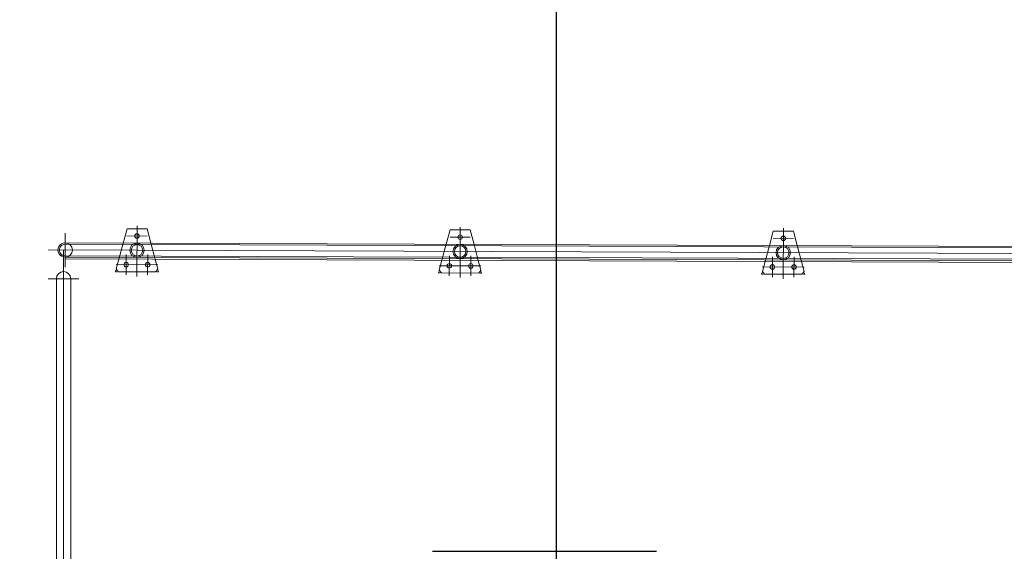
# Model space of a CAD drawing. Extents: x -89225 to 110569, y 13360 to 87647.
# Tile 68 of 256: x 5279 to 8707, y 64764 to 66616. Entities that reach past the tile are written whole.
import ezdxf

# ---------------------------------------------------------------- set-up
doc = ezdxf.new("R2010")
doc.units = 0
doc.layers.add('4', color=4, linetype='Continuous', lineweight=25)
doc.layers.add('Beluchtingstank', color=253, linetype='Continuous')
doc.layers.add('Iv-Lines 035', color=4, linetype='Continuous')

# ---------------------------------------------------------------- blocks, each defined once
blk = doc.blocks.new('BAZ Landox')
blk.add_line((1100625.1, -893950.2), (1101405.1, -893950.2))

msp = doc.modelspace()

# ---------------------------------------------------------------- linework, layer by layer
at = {"layer": '4', "ltscale": 0.5}
msp.add_line((7148.2, 54909.4), (7148.2, 84803.7), dxfattribs=at)
at = {"layer": 'Beluchtingstank', "lineweight": 9, "ltscale": 0.01}
for p, q in [((5652.6, 65887.5), (5639.1, 65837.5)), ((5722.6, 65887.2), (5652.6, 65887.5)), ((5687.6, 65897.6), (5687, 65721.5)), ((5722.6, 65887.2), (5735.7, 65837.2)), ((6777.6, 65883.4), (6764.1, 65833.5)), ((6847.6, 65883.2), (6777.6, 65883.4)), ((6812.6, 65893.5), (6812, 65717.4)), ((6847.6, 65883.2), (6860.7, 65833.1)), ((7937.6, 65889.5), (7937, 65713.4)), ((5437.5, 65872.6), (5437.1, 65753.9)), ((5722.8, 65862.2), (5652.3, 65862.5)), ((6847.7, 65858.2), (6777.2, 65858.4)), ((7902.6, 65879.3), (7889.1, 65829.4)), ((7972.7, 65854.1), (7902.2, 65854.3)), ((7972.6, 65879.1), (7902.6, 65879.3)), ((7972.6, 65879.1), (7985.7, 65829)), ((5437.4, 65838.3), (10437.4, 65820.2)), ((5437.4, 65833.3), (10437.4, 65815.2)), ((5639.1, 65837.5), (5623.9, 65781.6)), ((5735.7, 65837.2), (5750.5, 65781.1)), ((6764.1, 65833.5), (6748.9, 65777.5)), ((6860.7, 65833.1), (6875.5, 65777.1)), ((7889.1, 65829.4), (7873.9, 65773.4)), ((7985.7, 65829), (8000.5, 65773)), ((10496.7, 65795), (5377.9, 65813.5)), ((5431.7, 62744.2), (5431.7, 65813.3)), ((5437.2, 65788.3), (10437.2, 65770.2)), ((5437.2, 65788.3), (5437.2, 65782.3)), ((5437.2, 65782.3), (10437.2, 65764.2)), ((5437.3, 65793.3), (10437.2, 65775.2)), ((5623.9, 65781.6), (5614.7, 65747.3)), ((5649.8, 65797.7), (5649.5, 65727.2)), ((5724.8, 65797.5), (5724.5, 65727)), ((5750.5, 65781.1), (5759.5, 65746.8)), ((6774.8, 65793.7), (6774.5, 65723.2)), ((6849.8, 65793.4), (6849.5, 65722.9)), ((7899.8, 65789.6), (7899.5, 65719.1)), ((7974.8, 65789.3), (7974.5, 65718.8)), ((5759.9, 65762.1), (5614.4, 65762.6)), ((5614.7, 65747.3), (5622.1, 65737.6)), ((5759.5, 65746.8), (5752.1, 65737.1)), ((6884.9, 65758), (6739.4, 65758.5)), ((6748.9, 65777.5), (6739.7, 65743.2)), ((6875.5, 65777.1), (6884.5, 65742.7)), ((8009.9, 65753.9), (7864.4, 65754.5)), ((7873.9, 65773.4), (7864.6, 65739.1)), ((8000.5, 65773), (8009.5, 65738.6)), ((5378.3, 65713.2), (5485.2, 65713.2)), ((5406.7, 62813.2), (5406.7, 65713.2)), ((5456.7, 62813.2), (5456.7, 65713.2)), ((5613.5, 65743), (5612.1, 65737.6)), ((5617.6, 65737.6), (5612.1, 65737.6)), ((5752.1, 65737.1), (5622.1, 65737.6)), ((5762.1, 65737.1), (5756.5, 65737.1)), ((5760.6, 65742.4), (5762.1, 65737.1)), ((6738.5, 65738.9), (6737, 65733.6)), ((6742.6, 65733.5), (6737, 65733.6)), ((6739.7, 65743.2), (6747, 65733.5)), ((6877, 65733), (6747, 65733.5)), ((6884.5, 65742.7), (6877, 65733)), ((6887, 65733), (6881.5, 65733)), ((6885.6, 65738.4), (6887, 65733)), ((7863.5, 65734.8), (7862, 65729.5)), ((7867.6, 65729.5), (7862, 65729.5)), ((7864.6, 65739.1), (7872, 65729.4)), ((8002, 65729), (7872, 65729.4)), ((8009.5, 65738.6), (8002, 65729)), ((8012, 65728.9), (8006.5, 65729)), ((8010.6, 65734.3), (8012, 65728.9))]:
    msp.add_line(p, q, dxfattribs=at)
for centre, radius in [((5687.5, 65862.4), 8), ((6812.5, 65858.3), 8), ((7937.5, 65854.2), 8), ((5687.3, 65812.4), 25), ((5687.3, 65812.4), 20), ((6812.3, 65808.3), 25), ((6812.3, 65808.3), 20), ((7937.3, 65804.2), 25), ((7937.3, 65804.2), 20), ((5649.6, 65762.5), 8), ((5724.6, 65762.2), 8), ((6774.6, 65758.4), 8), ((6849.6, 65758.1), 8), ((7899.6, 65754.3), 8), ((7974.6, 65754.1), 8)]:
    msp.add_circle(centre, radius, dxfattribs=at)
for centre, radius, start, end in [((8275.9, 64263.1), 6774.8, 109.79902, 270), ((8275.9, 64263.5), 6574.8, 108.57865, 270), ((8275.9, 64263.1), 6475.2, 107.94251, 270), ((5437.3, 65813.3), 25, 89.7927, 269.7927), ((5437.3, 65813.3), 20, 89.7927, 269.7927), ((5437.3, 65813.3), 25, 269.7927, 89.7927), ((5431.7, 65713.2), 25, 0, 180)]:
    msp.add_arc(centre, radius, start, end, dxfattribs=at)

# ---------------------------------------------------------------- block references
at = {"layer": 'Iv-Lines 035'}
msp.add_blockref('BAZ Landox', (-1093909.2, 958713.8), dxfattribs=at)

doc.saveas('drawing.dxf')
